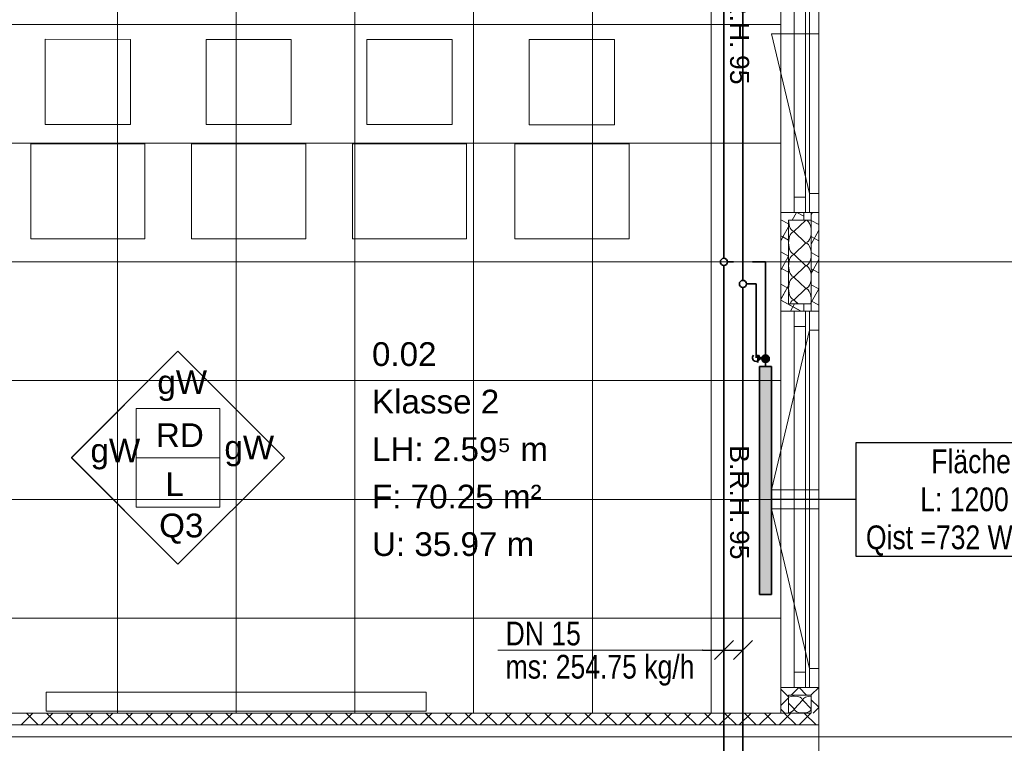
# Model space of a CAD drawing. Extents: x 229 to 926, y 37 to 878.
# Tile 176 of 194: x 590 to 694, y 415 to 491. Entities that reach past the tile are written whole.
import ezdxf
from ezdxf.lldxf.tags import DXFTag

# ---------------------------------------------------------------- set-up
doc = ezdxf.new("R2010")
doc.units = 0
doc.layers.get('0').update_dxf_attribs({"lineweight": 13})
for name, color, linetype, lineweight, true_color, plot in [('A_BI_Aussenwand', 5, 'Continuous', 18, 0x0000ff, False), ('A_BI_Fenster', 1, 'Continuous', 18, 0xff0000, False), ('A_BI_Innenwand', 7, 'Continuous', 18, 0x80ff80, False)]:
    doc.layers.add(name, color=color, linetype=linetype, lineweight=lineweight, true_color=true_color, plot=plot)
for name, color, linetype, lineweight in [('Ausstattung', 7, 'Continuous', 25), ('Axen', 7, 'Continuous', 25), ('Axen-A03ENJ5PI0', 7, 'Continuous', 25), ('Beschriftung', 7, 'Continuous', 25), ('Beschriftung-A03ENJ5NI0', 7, 'Continuous', 25), ('Deckenspiegel', 7, 'Continuous', 25), ('Fenster', 7, 'Continuous', 25), ('Fenster-A03ENJ5TI0', 7, 'Continuous', 25), ('Fullfläche', 7, 'Continuous', 25), ('Fullfläche-A03ENJ5QI0', 7, 'Continuous', 25), ('Räume', 7, 'Continuous', 25), ('Räume-A03ENJ5RI0', 7, 'Continuous', 25), ('Wände', 7, 'Continuous', 25), ('Wände-A03ENJ5VI0', 7, 'Continuous', 25), ('X_BI_Text', 7, 'Continuous', 25)]:
    doc.layers.add(name, color=color, linetype=linetype, lineweight=lineweight)
for name, color, linetype, lineweight, true_color in [('H_BI_Heizkoerper', 1, 'Continuous', 35, 0xff0000), ('H_BI_Heizkoerperflaeche', 7, 'Continuous', 35, 0xffcccc), ('H_BI_Ruecklauf', 5, 'fein_strichliert', 35, 0x0000ff), ('H_BI_Vorlauf', 7, 'Continuous', 35, 0xed0e24)]:
    doc.layers.add(name, color=color, linetype=linetype, lineweight=lineweight, true_color=true_color)
doc.styles.get("Standard").update_dxf_attribs({"font": 'arial.ttf'})
tags = doc.linetypes.add('ALL_S25', pattern=[0.001, 0, -0.001]).pattern_tags.tags
tags[6:7] = [DXFTag(74, 4), DXFTag(75, 0), DXFTag(340, '0'), DXFTag(46, 1.0), DXFTag(50, 0.0), DXFTag(44, 0.0), DXFTag(45, 0.0)]
tags[4:5] = [DXFTag(74, 4), DXFTag(75, 0), DXFTag(340, '0'), DXFTag(46, 1.0), DXFTag(50, 0.0), DXFTag(44, 0.0), DXFTag(45, 0.0)]
tags = doc.linetypes.add('ALL_S25-A03ENJ5XI0', pattern=[0.001, 0, -0.001]).pattern_tags.tags
tags[6:7] = [DXFTag(74, 4), DXFTag(75, 0), DXFTag(340, '0'), DXFTag(46, 1.0), DXFTag(50, 0.0), DXFTag(44, 0.0), DXFTag(45, 0.0)]
tags[4:5] = [DXFTag(74, 4), DXFTag(75, 0), DXFTag(340, '0'), DXFTag(46, 1.0), DXFTag(50, 0.0), DXFTag(44, 0.0), DXFTag(45, 0.0)]
tags = doc.linetypes.add('fein_strichliert', pattern=[4, 1, -2, 1]).pattern_tags.tags
tags[8:9] = [DXFTag(74, 4), DXFTag(75, 0), DXFTag(340, '0'), DXFTag(46, 0.0), DXFTag(50, 0.0), DXFTag(44, 0.0), DXFTag(45, 0.0)]
tags[6:7] = [DXFTag(74, 4), DXFTag(75, 0), DXFTag(340, '0'), DXFTag(46, 0.0), DXFTag(50, 0.0), DXFTag(44, 0.0), DXFTag(45, 0.0)]
tags[4:5] = [DXFTag(74, 4), DXFTag(75, 0), DXFTag(340, '0'), DXFTag(46, 0.0), DXFTag(50, 0.0), DXFTag(44, 0.0), DXFTag(45, 0.0)]
tags = doc.linetypes.add('VERDECKT2_S2', pattern=[0.0027, 0.002, -0.0007]).pattern_tags.tags
tags[6:7] = [DXFTag(74, 4), DXFTag(75, 0), DXFTag(340, '0'), DXFTag(46, 1.0), DXFTag(50, 0.0), DXFTag(44, 0.0), DXFTag(45, 0.0)]
tags[4:5] = [DXFTag(74, 4), DXFTag(75, 0), DXFTag(340, '0'), DXFTag(46, 1.0), DXFTag(50, 0.0), DXFTag(44, 0.0), DXFTag(45, 0.0)]
tags = doc.linetypes.add('VERDECKT2_S2-A03ENJ5ZI0', pattern=[0.0027, 0.002, -0.0007]).pattern_tags.tags
tags[6:7] = [DXFTag(74, 4), DXFTag(75, 0), DXFTag(340, '0'), DXFTag(46, 1.0), DXFTag(50, 0.0), DXFTag(44, 0.0), DXFTag(45, 0.0)]
tags[4:5] = [DXFTag(74, 4), DXFTag(75, 0), DXFTag(340, '0'), DXFTag(46, 1.0), DXFTag(50, 0.0), DXFTag(44, 0.0), DXFTag(45, 0.0)]

# ---------------------------------------------------------------- blocks, each defined once
blk = doc.blocks.new('Referenz-A03ENJ5LI0', base_point=(255.73, 65.7))
at = {"layer": 'Ausstattung', "color": 0, "lineweight": -2}
for p, q in [((592.57, 479.8), (592.57, 488.78)), ((592.57, 488.78), (601.55, 488.77)), ((601.55, 488.77), (601.55, 479.8)), ((609.51, 479.8), (609.51, 488.77)), ((609.51, 488.77), (618.48, 488.77)), ((618.48, 488.77), (618.48, 479.8)), ((626.44, 479.8), (626.44, 488.77)), ((626.44, 488.77), (635.41, 488.77)), ((635.41, 488.77), (635.41, 479.8)), ((643.54, 479.79), (643.54, 488.77)), ((643.54, 488.77), (652.52, 488.77)), ((652.52, 488.77), (652.52, 479.79)), ((601.55, 479.8), (592.57, 479.8)), ((618.48, 479.8), (609.51, 479.8)), ((635.41, 479.8), (626.44, 479.8)), ((652.52, 479.79), (643.54, 479.79)), ((591.05, 467.78), (591.05, 477.77)), ((591.05, 477.77), (603.07, 477.77)), ((603.07, 477.77), (603.07, 467.78)), ((607.98, 467.78), (607.98, 477.77)), ((607.98, 477.77), (620, 477.77)), ((620, 477.77), (620, 467.77)), ((624.91, 467.77), (624.91, 477.76)), ((624.91, 477.76), (636.94, 477.76)), ((636.94, 477.76), (636.94, 467.77)), ((642.02, 467.77), (642.02, 477.76)), ((642.02, 477.76), (654.04, 477.76)), ((654.04, 477.76), (654.04, 467.77)), ((603.07, 467.78), (591.05, 467.78)), ((620, 467.77), (607.98, 467.78)), ((636.94, 467.77), (624.91, 467.77)), ((654.04, 467.77), (642.02, 467.77)), ((592.68, 418.05), (592.68, 420.05)), ((592.68, 420.05), (632.68, 420.04)), ((632.68, 420.04), (632.68, 418.04)), ((632.68, 418.04), (592.68, 418.05))]:
    blk.add_line(p, q, dxfattribs=at)
at = {"layer": 'Axen', "color": 0, "linetype": 'ALL_S25', "lineweight": -2, "ltscale": 0.13}
for p, q in [((674.03, 66.03), (674.03, 801.55)), ((735.55, 465.35), (301.68, 465.35)), ((735.55, 415.35), (301.67, 415.35))]:
    blk.add_line(p, q, dxfattribs=at)
at = {"layer": 'Beschriftung', "color": 0, "lineweight": -2}
for p, q in [((595.34, 444.73), (606.55, 455.95)), ((606.55, 455.95), (617.76, 444.73)), ((602.15, 444.73), (602.15, 449.93)), ((602.15, 449.93), (610.95, 449.93)), ((610.95, 449.93), (610.95, 444.73)), ((606.55, 433.52), (595.34, 444.73)), ((610.95, 444.73), (602.15, 444.73)), ((602.15, 439.53), (602.15, 444.73)), ((617.76, 444.73), (606.55, 433.52)), ((610.95, 444.73), (610.95, 439.53)), ((610.95, 439.53), (602.15, 439.53))]:
    blk.add_line(p, q, dxfattribs=at)
at = {"layer": 'Fenster', "color": 0, "lineweight": -2}
for p, q in [((673.03, 510.15), (673.03, 470.55)), ((674.03, 489.35), (673.03, 489.35)), ((673.03, 472.55), (674.03, 472.55)), ((674.03, 470.55), (670.03, 470.55)), ((674.03, 460.15), (670.03, 460.15)), ((673.03, 460.15), (673.03, 420.55)), ((673.03, 458.15), (674.03, 458.15)), ((673.03, 441.35), (674.03, 441.35)), ((674.03, 439.35), (673.03, 439.35)), ((673.03, 422.55), (674.03, 422.55)), ((674.03, 420.55), (670.03, 420.55))]:
    blk.add_line(p, q, dxfattribs=at)
at = {"layer": 'Fenster', "color": 0, "linetype": 'VERDECKT2_S2', "lineweight": -2, "ltscale": 0.13}
for p, q in [((669.03, 489.35), (673.03, 489.35)), ((673.03, 472.55), (669.03, 489.35)), ((673.03, 458.15), (669.03, 441.35)), ((669.03, 441.35), (673.03, 441.35)), ((669.03, 439.35), (673.03, 439.35)), ((673.03, 422.55), (669.03, 439.35))]:
    blk.add_line(p, q, dxfattribs=at)
at = {"layer": 'Fullfläche', "color": 0, "lineweight": -2}
for p, q in [((670.03, 469.78), (670.83, 469.34)), ((671.67, 470.55), (671.23, 469.75)), ((672.63, 469.72), (671.43, 468.57)), ((671.72, 470.55), (672.43, 470.16)), ((673.36, 470.55), (673.23, 470.31)), ((673.23, 469.72), (674.03, 469.27)), ((670.83, 469.03), (670.25, 467.97)), ((674.03, 468.69), (673.23, 467.23)), ((670.03, 468.08), (670.25, 467.97)), ((670.25, 467.96), (670.03, 467.57)), ((670.25, 467.97), (670.83, 467.65)), ((671.43, 468.52), (672.63, 467.37)), ((673.23, 468.02), (674.03, 467.58)), ((672.63, 467.32), (671.43, 466.17)), ((670.03, 466.39), (670.83, 465.95)), ((670.83, 465.95), (670.03, 464.49)), ((671.43, 466.12), (672.63, 464.97)), ((673.23, 466.33), (674.03, 465.89)), ((674.03, 465.6), (673.44, 464.52)), ((670.03, 464.7), (670.83, 464.26)), ((672.63, 464.92), (671.43, 463.77)), ((673.23, 464.63), (673.44, 464.52)), ((673.44, 464.52), (673.23, 464.15)), ((673.44, 464.52), (674.03, 464.19)), ((671.43, 463.72), (672.63, 462.57)), ((670.03, 463), (670.83, 462.56)), ((670.83, 462.86), (670.03, 461.4)), ((672.63, 462.52), (671.43, 461.37)), ((673.23, 462.94), (674.02, 462.5)), ((674.02, 462.5), (673.23, 461.06)), ((674.03, 462.52), (674.03, 462.5)), ((674.03, 462.5), (674.03, 462.5)), ((670.03, 461.31), (672.15, 460.15)), ((671.43, 461.32), (671.83, 460.95)), ((671.47, 460.95), (671.04, 460.15)), ((673.23, 461.24), (674.03, 460.8)), ((670.03, 420.35), (670.83, 419.55)), ((671.12, 419.75), (671.92, 420.55)), ((671.94, 420.55), (672.74, 419.75)), ((674.02, 420.55), (673.23, 419.76)), ((670.03, 418.66), (670.83, 419.46)), ((671.42, 418.3), (670.83, 418.9)), ((672.32, 419.2), (671.45, 418.3)), ((673.22, 418.3), (672.35, 419.2)), ((673.22, 419.75), (673.23, 419.76)), ((674.03, 418.46), (673.23, 419.25)), ((591.27, 417.85), (590.04, 416.61)), ((590.6, 417.85), (591.84, 416.61)), ((593.38, 417.85), (592.14, 416.61)), ((592.7, 417.85), (593.94, 416.61)), ((595.48, 417.85), (594.24, 416.61)), ((594.8, 417.85), (596.04, 416.61)), ((597.58, 417.85), (596.34, 416.61)), ((596.9, 417.85), (598.14, 416.61)), ((599.68, 417.85), (598.44, 416.61)), ((599, 417.85), (600.24, 416.6)), ((601.78, 417.85), (600.54, 416.6)), ((601.1, 417.85), (602.34, 416.6)), ((603.88, 417.85), (602.64, 416.6)), ((603.2, 417.85), (604.44, 416.6)), ((605.98, 417.85), (604.74, 416.6)), ((605.3, 417.85), (606.54, 416.6)), ((608.08, 417.85), (606.84, 416.6)), ((607.4, 417.85), (608.64, 416.6)), ((610.18, 417.85), (608.94, 416.6)), ((609.5, 417.85), (610.74, 416.6)), ((612.28, 417.85), (611.04, 416.6)), ((611.6, 417.85), (612.84, 416.6)), ((614.38, 417.85), (613.14, 416.6)), ((613.7, 417.85), (614.94, 416.6)), ((616.48, 417.85), (615.24, 416.6)), ((615.8, 417.85), (617.04, 416.6)), ((618.58, 417.85), (617.34, 416.6)), ((617.9, 417.85), (619.14, 416.6)), ((620.68, 417.85), (619.44, 416.6)), ((620, 417.85), (621.24, 416.6)), ((622.78, 417.85), (621.54, 416.6)), ((622.1, 417.85), (623.34, 416.6)), ((624.88, 417.85), (623.64, 416.6)), ((624.2, 417.85), (625.44, 416.6)), ((626.98, 417.85), (625.74, 416.6)), ((626.3, 417.85), (627.54, 416.6)), ((629.08, 417.85), (627.84, 416.6)), ((628.4, 417.85), (629.64, 416.6)), ((631.18, 417.85), (629.94, 416.6)), ((630.5, 417.85), (631.74, 416.6)), ((633.28, 417.85), (632.04, 416.6)), ((632.6, 417.85), (633.84, 416.6)), ((635.38, 417.85), (634.14, 416.6)), ((634.69, 417.85), (635.94, 416.6)), ((637.48, 417.85), (636.24, 416.6)), ((636.79, 417.85), (638.04, 416.6)), ((639.58, 417.85), (638.34, 416.6)), ((638.89, 417.85), (640.14, 416.6)), ((641.68, 417.85), (640.44, 416.6)), ((640.99, 417.85), (642.24, 416.6)), ((643.78, 417.85), (642.54, 416.6)), ((643.09, 417.85), (644.34, 416.6)), ((645.88, 417.85), (644.64, 416.6)), ((645.19, 417.85), (646.44, 416.6)), ((647.98, 417.85), (646.74, 416.6)), ((647.29, 417.85), (648.54, 416.6)), ((650.08, 417.85), (648.84, 416.6)), ((649.39, 417.85), (650.64, 416.6)), ((652.18, 417.85), (650.94, 416.6)), ((651.49, 417.85), (652.74, 416.6)), ((654.28, 417.85), (653.04, 416.6)), ((653.59, 417.85), (654.84, 416.6)), ((656.39, 417.85), (655.14, 416.6)), ((655.69, 417.85), (656.94, 416.6)), ((658.49, 417.85), (657.24, 416.6)), ((657.79, 417.85), (659.04, 416.6)), ((660.59, 417.85), (659.34, 416.6)), ((659.89, 417.85), (661.14, 416.6)), ((662.69, 417.85), (661.44, 416.6)), ((661.99, 417.85), (663.24, 416.6)), ((664.79, 417.85), (663.54, 416.6)), ((664.09, 417.85), (665.34, 416.6)), ((666.89, 417.85), (665.64, 416.6)), ((666.19, 417.85), (667.44, 416.6)), ((668.99, 417.85), (667.74, 416.6)), ((668.29, 417.85), (669.54, 416.6)), ((671.09, 417.85), (669.84, 416.6)), ((670.03, 418.25), (670.44, 417.85)), ((670.39, 417.85), (671.64, 416.6)), ((673.19, 417.85), (671.94, 416.6)), ((672.49, 417.85), (673.74, 416.6)), ((674.03, 418.45), (673.42, 417.85)), ((674.03, 418.46), (674.03, 418.46)), ((674.03, 418.45), (674.03, 418.45))]:
    blk.add_line(p, q, dxfattribs=at)
for centre, major_axis, start_param, end_param in [((671.43, 469.75), (0, -1.18), 4.712394, 6.283185), ((672.63, 468.55), (0, -1.18), 0, 3.141593), ((671.43, 467.35), (0, -1.18), 3.141593, 4.712389), ((671.43, 467.35), (0, -1.18), 4.712389, 6.283185), ((672.63, 466.15), (0, -1.18), 0, 3.141593), ((671.43, 464.95), (0, -1.18), 3.141593, 4.712389), ((671.43, 464.95), (0, -1.18), 4.712389, 6.283185), ((672.63, 463.75), (0, -1.18), 0, 3.141593), ((671.43, 462.55), (0, -1.18), 3.141593, 4.712389), ((671.43, 462.55), (0, -1.18), 4.712389, 6.283185), ((672.63, 461.35), (0, -1.18), 1.223773, 3.141593), ((671.43, 460.15), (0, -1.18), 3.141593, 3.964277), ((671.43, 419.2), (-0.882, 0), 4.712389, 5.460639), ((671.43, 419.2), (-0.882, 0), 3.141593, 4.712389), ((673.23, 419.2), (-0.882, 0), 4.712443, 6.283185), ((670.53, 418.3), (-0.882, 0), 1.917889, 3.141593), ((672.33, 418.3), (-0.882, 0), 0, 3.141593)]:
    blk.add_ellipse(centre, major_axis=major_axis, ratio=0.5, start_param=start_param, end_param=end_param, dxfattribs=at)
at = {"layer": 'Wände', "color": 0, "lineweight": -2}
for p, q in [((670.03, 662.85), (670.03, 417.85)), ((674.03, 515.35), (674.03, 465.35)), ((670.83, 460.95), (670.83, 469.75)), ((670.83, 469.75), (673.23, 469.75)), ((672.43, 470.55), (672.43, 469.75)), ((673.23, 470.55), (673.23, 460.15)), ((674.03, 365.35), (674.03, 465.35)), ((673.23, 460.95), (670.83, 460.95)), ((672.43, 460.95), (672.43, 460.15)), ((673.23, 419.75), (670.83, 419.75)), ((670.83, 419.75), (670.83, 417.85)), ((673.23, 417.85), (673.23, 419.75)), ((555.33, 417.85), (670.03, 417.85)), ((670.03, 417.85), (673.23, 417.85)), ((674.03, 416.6), (554.08, 416.61)), ((674.03, 415.35), (552.83, 415.35))]:
    blk.add_line(p, q, dxfattribs=at)
at = {"layer": 'Beschriftung', "color": 0, "lineweight": -2, "attachment_point": 1}
for s, insert, char_height, rotation in [('{\\fArial;B.R.H.}', (666.68, 496.04), 2, 270), ('{\\fArial;95}', (666.68, 487.13), 2, 270), ('{\\fArial;gW}', (604.38, 453.95), 2.5, 359.9932), ('{\\fArial;RD}', (604.23, 448.36), 2.5, 359.9932), ('{\\fArial;gW}', (611.44, 447.07), 2.5, 359.9932), ('{\\fArial;gW}', (597.34, 446.74), 2.5, 359.9932), ('{\\fArial;B.R.H.}', (666.68, 446.04), 2, 270), ('{\\fArial;L}', (605.23, 443.19), 2.5, 359.9932), ('{\\fArial;Q3}', (604.57, 438.85), 2.5, 359.9932), ('{\\fArial;95}', (666.68, 437.13), 2, 270)]:
    blk.add_mtext(s, dxfattribs=dict(at, insert=insert, char_height=char_height, rotation=rotation))
at = {"layer": 'Räume', "color": 0, "lineweight": -2, "char_height": 2.5, "attachment_point": 1, "rotation": 359.9932}
for s, insert in [('{\\fArial;0.02}', (626.98, 456.89)), ('{\\fArial;Klasse 2}', (626.98, 451.89)), ('{\\fArial;LH: 2.59⁵ m}', (626.98, 446.89)), ('{\\fArial;F: 70.25 m²}', (626.98, 441.89)), ('{\\fArial;U: 35.97 m}', (626.98, 436.89))]:
    blk.add_mtext(s, dxfattribs=dict(at, insert=insert))
blk = doc.blocks.new('Referenz-A03ENJ62I0', base_point=(255.73, 65.71))
at = {"layer": 'Axen-A03ENJ5PI0', "color": 0, "linetype": 'ALL_S25-A03ENJ5XI0', "lineweight": -2, "ltscale": 0.13}
for p, q in [((674.03, 66.03), (674.03, 801.55)), ((735.55, 465.35), (301.68, 465.35)), ((735.55, 415.35), (301.67, 415.35))]:
    blk.add_line(p, q, dxfattribs=at)
at = {"layer": 'Beschriftung-A03ENJ5NI0', "color": 0, "lineweight": -2}
for p, q in [((595.34, 444.74), (606.55, 455.95)), ((606.55, 455.95), (617.76, 444.73)), ((602.15, 444.73), (602.15, 449.93)), ((602.15, 449.93), (610.95, 449.93)), ((610.95, 449.93), (610.95, 444.73)), ((606.55, 433.52), (595.34, 444.74)), ((610.95, 444.73), (602.15, 444.73)), ((602.15, 439.53), (602.15, 444.73)), ((617.76, 444.73), (606.55, 433.52)), ((610.95, 444.73), (610.95, 439.53)), ((610.95, 439.53), (602.15, 439.53))]:
    blk.add_line(p, q, dxfattribs=at)
at = {"layer": 'Deckenspiegel', "color": 0, "lineweight": -2}
for p, q in [((600.18, 662.85), (600.18, 417.85)), ((612.68, 662.85), (612.68, 417.85)), ((625.18, 662.85), (625.18, 417.85)), ((637.68, 662.85), (637.68, 417.85)), ((650.18, 662.85), (650.18, 417.85)), ((662.68, 662.85), (662.68, 417.85)), ((670.03, 662.85), (670.03, 417.85)), ((670.03, 490.35), (555.33, 490.35)), ((670.03, 477.85), (555.33, 477.85)), ((670.03, 465.35), (555.33, 465.35)), ((670.03, 452.85), (555.33, 452.85)), ((670.03, 440.35), (555.33, 440.35)), ((670.03, 427.85), (555.33, 427.85)), ((670.03, 417.85), (555.33, 417.85))]:
    blk.add_line(p, q, dxfattribs=at)
at = {"layer": 'Fenster-A03ENJ5TI0', "color": 0, "lineweight": -2}
for p, q in [((673.03, 510.15), (673.03, 470.55)), ((674.03, 489.35), (673.03, 489.35)), ((673.03, 472.55), (674.03, 472.55)), ((674.03, 470.55), (670.03, 470.55)), ((674.03, 460.15), (670.03, 460.15)), ((673.03, 460.15), (673.03, 420.55)), ((673.03, 458.15), (674.03, 458.15)), ((673.03, 441.35), (674.03, 441.35)), ((674.03, 439.35), (673.03, 439.35)), ((673.03, 422.55), (674.03, 422.55)), ((674.03, 420.55), (670.03, 420.55))]:
    blk.add_line(p, q, dxfattribs=at)
at = {"layer": 'Fenster-A03ENJ5TI0', "color": 0, "linetype": 'VERDECKT2_S2-A03ENJ5ZI0', "lineweight": -2, "ltscale": 0.13}
for p, q in [((669.03, 489.35), (673.03, 489.35)), ((673.03, 472.55), (669.03, 489.35)), ((673.03, 458.15), (669.03, 441.35)), ((669.03, 441.35), (673.03, 441.35)), ((669.03, 439.35), (673.03, 439.35)), ((673.03, 422.55), (669.03, 439.35))]:
    blk.add_line(p, q, dxfattribs=at)
at = {"layer": 'Fullfläche-A03ENJ5QI0', "color": 0, "lineweight": -2}
for p, q in [((670.03, 469.78), (670.83, 469.34)), ((671.67, 470.55), (671.23, 469.75)), ((672.63, 469.72), (671.43, 468.57)), ((671.72, 470.55), (672.43, 470.16)), ((673.36, 470.55), (673.23, 470.31)), ((673.23, 469.72), (674.03, 469.28)), ((670.83, 469.03), (670.25, 467.97)), ((674.03, 468.69), (673.23, 467.23)), ((670.03, 468.08), (670.25, 467.97)), ((670.25, 467.96), (670.03, 467.57)), ((670.25, 467.97), (670.83, 467.65)), ((671.43, 468.52), (672.63, 467.37)), ((673.23, 468.02), (674.03, 467.58)), ((672.63, 467.32), (671.43, 466.17)), ((670.03, 466.39), (670.83, 465.95)), ((670.83, 465.95), (670.03, 464.49)), ((671.43, 466.12), (672.63, 464.97)), ((673.23, 466.33), (674.03, 465.89)), ((674.03, 465.6), (673.44, 464.52)), ((670.03, 464.7), (670.83, 464.26)), ((672.63, 464.92), (671.43, 463.77)), ((673.23, 464.63), (673.44, 464.52)), ((673.44, 464.52), (673.23, 464.15)), ((673.44, 464.52), (674.03, 464.19)), ((671.43, 463.72), (672.63, 462.57)), ((670.03, 463), (670.83, 462.56)), ((670.83, 462.86), (670.03, 461.41)), ((672.63, 462.52), (671.43, 461.37)), ((673.23, 462.94), (674.02, 462.5)), ((674.02, 462.5), (673.23, 461.06)), ((674.03, 462.52), (674.03, 462.5)), ((674.03, 462.5), (674.03, 462.5)), ((670.03, 461.31), (672.14, 460.15)), ((671.43, 461.32), (671.82, 460.95)), ((671.47, 460.95), (671.04, 460.15)), ((673.23, 461.24), (674.03, 460.8)), ((670.03, 420.35), (670.83, 419.55)), ((671.12, 419.75), (671.92, 420.55)), ((671.94, 420.55), (672.74, 419.75)), ((674.02, 420.55), (673.23, 419.76)), ((670.03, 418.66), (670.83, 419.46)), ((671.42, 418.3), (670.83, 418.9)), ((672.32, 419.2), (671.45, 418.3)), ((673.22, 418.3), (672.35, 419.2)), ((673.22, 419.75), (673.23, 419.76)), ((674.03, 418.46), (673.23, 419.25)), ((591.27, 417.85), (590.03, 416.61)), ((590.6, 417.85), (591.84, 416.61)), ((593.37, 417.85), (592.14, 416.61)), ((592.7, 417.85), (593.94, 416.61)), ((595.47, 417.85), (594.24, 416.61)), ((594.8, 417.85), (596.04, 416.61)), ((597.58, 417.85), (596.34, 416.61)), ((596.9, 417.85), (598.14, 416.61)), ((599.68, 417.85), (598.44, 416.61)), ((599, 417.85), (600.24, 416.61)), ((601.78, 417.85), (600.54, 416.61)), ((601.1, 417.85), (602.34, 416.61)), ((603.88, 417.85), (602.64, 416.61)), ((603.2, 417.85), (604.44, 416.61)), ((605.98, 417.85), (604.74, 416.61)), ((605.3, 417.85), (606.54, 416.6)), ((608.08, 417.85), (606.84, 416.6)), ((607.4, 417.85), (608.64, 416.6)), ((610.18, 417.85), (608.94, 416.6)), ((609.5, 417.85), (610.74, 416.6)), ((612.28, 417.85), (611.04, 416.6)), ((611.6, 417.85), (612.84, 416.6)), ((614.38, 417.85), (613.14, 416.6)), ((613.7, 417.85), (614.94, 416.6)), ((616.48, 417.85), (615.24, 416.6)), ((615.8, 417.85), (617.04, 416.6)), ((618.58, 417.85), (617.34, 416.6)), ((617.9, 417.85), (619.14, 416.6)), ((620.68, 417.85), (619.44, 416.6)), ((620, 417.85), (621.24, 416.6)), ((622.78, 417.85), (621.54, 416.6)), ((622.1, 417.85), (623.34, 416.6)), ((624.88, 417.85), (623.64, 416.6)), ((624.2, 417.85), (625.44, 416.6)), ((626.98, 417.85), (625.74, 416.6)), ((626.3, 417.85), (627.54, 416.6)), ((629.08, 417.85), (627.84, 416.6)), ((628.4, 417.85), (629.64, 416.6)), ((631.18, 417.85), (629.94, 416.6)), ((630.49, 417.85), (631.74, 416.6)), ((633.28, 417.85), (632.04, 416.6)), ((632.59, 417.85), (633.84, 416.6)), ((635.38, 417.85), (634.14, 416.6)), ((634.69, 417.85), (635.94, 416.6)), ((637.48, 417.85), (636.24, 416.6)), ((636.79, 417.85), (638.04, 416.6)), ((639.58, 417.85), (638.34, 416.6)), ((638.89, 417.85), (640.14, 416.6)), ((641.68, 417.85), (640.44, 416.6)), ((640.99, 417.85), (642.24, 416.6)), ((643.78, 417.85), (642.54, 416.6)), ((643.09, 417.85), (644.34, 416.6)), ((645.88, 417.85), (644.64, 416.6)), ((645.19, 417.85), (646.44, 416.6)), ((647.98, 417.85), (646.74, 416.6)), ((647.29, 417.85), (648.54, 416.6)), ((650.08, 417.85), (648.84, 416.6)), ((649.39, 417.85), (650.64, 416.6)), ((652.18, 417.85), (650.94, 416.6)), ((651.49, 417.85), (652.74, 416.6)), ((654.28, 417.85), (653.04, 416.6)), ((653.59, 417.85), (654.84, 416.6)), ((656.38, 417.85), (655.14, 416.6)), ((655.69, 417.85), (656.94, 416.6)), ((658.49, 417.85), (657.24, 416.6)), ((657.79, 417.85), (659.04, 416.6)), ((660.59, 417.85), (659.34, 416.6)), ((659.89, 417.85), (661.14, 416.6)), ((662.69, 417.85), (661.44, 416.6)), ((661.99, 417.85), (663.24, 416.6)), ((664.79, 417.85), (663.54, 416.6)), ((664.09, 417.85), (665.34, 416.6)), ((666.89, 417.85), (665.64, 416.6)), ((666.19, 417.85), (667.44, 416.6)), ((668.99, 417.85), (667.74, 416.6)), ((668.29, 417.85), (669.54, 416.6)), ((671.09, 417.85), (669.84, 416.6)), ((670.03, 418.25), (670.44, 417.85)), ((670.39, 417.85), (671.64, 416.6)), ((673.19, 417.85), (671.94, 416.6)), ((672.49, 417.85), (673.74, 416.6)), ((674.03, 418.45), (673.42, 417.85)), ((674.03, 418.46), (674.03, 418.46)), ((674.03, 418.45), (674.03, 418.45))]:
    blk.add_line(p, q, dxfattribs=at)
for centre, major_axis, start_param, end_param in [((671.43, 469.75), (0, -1.18), 4.712394, 6.283185), ((672.63, 468.55), (0, -1.18), 0, 3.141593), ((671.43, 467.35), (0, -1.18), 3.141593, 4.712389), ((671.43, 467.35), (0, -1.18), 4.712389, 6.283185), ((672.63, 466.15), (0, -1.18), 0, 3.141593), ((671.43, 464.95), (0, -1.18), 3.141593, 4.712389), ((671.43, 464.95), (0, -1.18), 4.712389, 6.283185), ((672.63, 463.75), (0, -1.18), 0, 3.141593), ((671.43, 462.55), (0, -1.18), 3.141593, 4.712389), ((671.43, 462.55), (0, -1.18), 4.712389, 6.283185), ((672.63, 461.35), (0, -1.18), 1.223773, 3.141593), ((671.43, 460.15), (0, -1.18), 3.141593, 3.964277), ((671.43, 419.2), (-0.882, 0), 4.712389, 5.460639), ((671.43, 419.2), (-0.882, 0), 3.141593, 4.712389), ((673.23, 419.2), (-0.882, 0), 4.712443, 6.283185), ((670.53, 418.3), (-0.882, 0), 1.917889, 3.141593), ((672.33, 418.3), (-0.882, 0), 0, 3.141593)]:
    blk.add_ellipse(centre, major_axis=major_axis, ratio=0.5, start_param=start_param, end_param=end_param, dxfattribs=at)
at = {"layer": 'Wände-A03ENJ5VI0', "color": 0, "lineweight": -2}
for p, q in [((670.03, 662.85), (670.03, 417.85)), ((674.03, 515.35), (674.03, 465.35)), ((670.83, 460.95), (670.83, 469.75)), ((670.83, 469.75), (673.23, 469.75)), ((672.43, 470.55), (672.43, 469.75)), ((673.23, 470.55), (673.23, 460.15)), ((674.03, 365.35), (674.03, 465.35)), ((673.23, 460.95), (670.83, 460.95)), ((672.43, 460.95), (672.43, 460.15)), ((673.23, 419.75), (670.83, 419.75)), ((670.83, 419.75), (670.83, 417.85)), ((673.23, 417.85), (673.23, 419.75)), ((555.33, 417.85), (670.03, 417.85)), ((670.03, 417.85), (673.23, 417.85)), ((674.03, 416.6), (554.08, 416.61)), ((674.03, 415.35), (552.83, 415.35))]:
    blk.add_line(p, q, dxfattribs=at)
at = {"layer": 'Beschriftung-A03ENJ5NI0', "color": 0, "lineweight": -2, "attachment_point": 1}
for s, insert, char_height, rotation in [('{\\fArial;B.R.H.}', (666.68, 496.05), 2, 270), ('{\\fArial;95}', (666.68, 487.13), 2, 270), ('{\\fArial;gW}', (604.38, 453.95), 2.5, 359.9932), ('{\\fArial;RD}', (604.23, 448.36), 2.5, 359.9932), ('{\\fArial;gW}', (611.44, 447.07), 2.5, 359.9932), ('{\\fArial;gW}', (597.34, 446.74), 2.5, 359.9932), ('{\\fArial;B.R.H.}', (666.68, 446.05), 2, 270), ('{\\fArial;L}', (605.23, 443.19), 2.5, 359.9932), ('{\\fArial;Q3}', (604.57, 438.85), 2.5, 359.9932), ('{\\fArial;95}', (666.68, 437.13), 2, 270)]:
    blk.add_mtext(s, dxfattribs=dict(at, insert=insert, char_height=char_height, rotation=rotation))
at = {"layer": 'Räume-A03ENJ5RI0', "color": 0, "lineweight": -2, "char_height": 2.5, "attachment_point": 1, "rotation": 359.9932}
for s, insert in [('{\\fArial;0.02}', (626.98, 456.89)), ('{\\fArial;Klasse 2}', (626.98, 451.89)), ('{\\fArial;LH: 2.59⁵ m}', (626.98, 446.89)), ('{\\fArial;F: 70.25 m²}', (626.98, 441.89)), ('{\\fArial;U: 35.97 m}', (626.98, 436.89))]:
    blk.add_mtext(s, dxfattribs=dict(at, insert=insert))
blk = doc.blocks.new('Wand-A03ENJ6OI0', base_point=(670.03, 165.34))
at = {"color": 0, "linetype": 'ByBlock', "lineweight": -2, "ltscale": 0.18}
for p, q in [((670.03, 470.55), (670.03, 460.15)), ((674.03, 470.55), (674.03, 460.15)), ((670.03, 420.55), (670.03, 417.85)), ((674.03, 420.55), (674.03, 410.15))]:
    blk.add_line(p, q, dxfattribs=at)
blk = doc.blocks.new('Fenster-A03ENJ6QI0', base_point=(670.03, 470.55))
at = {"color": 0, "linetype": 'ByBlock', "lineweight": -2, "ltscale": 0.18}
for p, q in [((670.03, 470.55), (670.03, 510.15)), ((674.03, 510.15), (670.03, 510.15)), ((671.43, 470.55), (671.43, 510.15)), ((672.63, 470.55), (672.63, 510.15)), ((674.03, 470.55), (674.03, 510.15)), ((672.63, 508.55), (671.43, 508.55)), ((672.63, 472.15), (671.43, 472.15)), ((674.03, 470.55), (670.03, 470.55))]:
    blk.add_line(p, q, dxfattribs=at)
at = {"color": 0, "linetype": 'fein_strichliert', "lineweight": -2, "ltscale": 0.18}
blk.add_line((672.63, 510.15), (671.43, 510.15), dxfattribs=at)
blk = doc.blocks.new('Fenster-A03ENJ70I0', base_point=(670.03, 420.55))
at = {"color": 0, "linetype": 'ByBlock', "lineweight": -2, "ltscale": 0.18}
for p, q in [((670.03, 460.15), (670.03, 420.55)), ((670.03, 460.15), (674.03, 460.15)), ((671.43, 460.15), (671.43, 420.55)), ((672.63, 460.15), (672.63, 420.55)), ((674.03, 460.15), (674.03, 420.55)), ((671.43, 458.55), (672.63, 458.55)), ((671.43, 422.15), (672.63, 422.15)), ((670.03, 420.55), (674.03, 420.55))]:
    blk.add_line(p, q, dxfattribs=at)
at = {"color": 0, "linetype": 'fein_strichliert', "lineweight": -2, "ltscale": 0.18}
blk.add_line((671.43, 420.55), (672.63, 420.55), dxfattribs=at)
blk = doc.blocks.new('Wand-A03ENJGMI0', base_point=(555.33, 412.84))
at = {"color": 0, "linetype": 'ByBlock', "lineweight": -2, "ltscale": 0.18}
blk.add_line((555.33, 417.85), (670.03, 417.85), dxfattribs=at)
blk = doc.blocks.new('Heizkörper-A03ENJH0I0', base_point=(667.61, 430.35))
at = {"color": 0, "linetype": 'ByBlock', "lineweight": -2, "ltscale": 0.35}
for p, q in [((667.79, 430.35), (667.79, 454.35)), ((667.79, 454.35), (669.03, 454.35)), ((669.03, 454.35), (669.03, 430.35)), ((669.03, 430.35), (667.79, 430.35))]:
    blk.add_line(p, q, dxfattribs=at)
at = {"layer": 'H_BI_Heizkoerperflaeche', "linetype": 'ByBlock', "lineweight": -2, "ltscale": 0.35}
blk.add_solid([(669.03, 430.35), (667.79, 430.35), (669.03, 454.35), (667.79, 454.35)], dxfattribs=at)
at = {"layer": 'H_BI_Ruecklauf', "linetype": 'fein_strichliert', "lineweight": -2, "ltscale": 0.35}
blk.add_line((668.41, 454.35), (668.41, 455.25), dxfattribs=at)
blk.add_circle((668.41, 455.25), 0.1, dxfattribs=at)
at = {"layer": 'H_BI_Vorlauf', "linetype": 'ByBlock', "lineweight": -2, "ltscale": 0.35}
for p, q in [((667.61, 454.75), (667.61, 455.55)), ((668.01, 455.15), (667.61, 455.15)), ((668.41, 454.35), (668.41, 455.95))]:
    blk.add_line(p, q, dxfattribs=at)
for radius in [0.4, 0.3, 0.2, 0.1]:
    blk.add_circle((668.41, 455.15), radius, dxfattribs=at)
blk = doc.blocks.new('Bauteilbeschriftung-A03ENJH2I0', base_point=(669.03, 434.35))
at = {"color": 0, "lineweight": -2}
for p, q in [((677.94, 446.35), (716.58, 446.35)), ((677.94, 434.35), (677.94, 446.35)), ((716.58, 446.35), (716.58, 434.35)), ((716.58, 434.35), (677.94, 434.35))]:
    blk.add_line(p, q, dxfattribs=at)
at = {"color": 0, "linetype": 'ByBlock', "lineweight": -2, "ltscale": 0.25}
blk.add_line((677.94, 440.35), (669.03, 440.35), dxfattribs=at)
at = {"color": 0, "linetype": 'ByBlock', "lineweight": -2, "ltscale": 0.25, "char_height": 2.5, "attachment_point": 1}
for s, insert in [('{\\W0.8;\\fArial;Flächenheizkörper}', (685.86, 445.6)), ('{\\W0.8;\\fArial;L: 1200 H: 500 T: 62}', (684.7, 441.6)), ('{\\W0.8;\\fArial;Qist =732 Watt  ms: 21.3 kg/h}', (678.98, 437.6))]:
    blk.add_mtext(s, dxfattribs=dict(at, insert=insert))
blk = doc.blocks.new('Mapress Edelstahl Rohr 14401-A03ENJH4I0', base_point=(664.4, 455.95))
at = {"color": 0, "linetype": 'ByBlock', "lineweight": -2, "ltscale": 0.35}
for p, q in [((665.03, 465.35), (664.4, 465.35)), ((668.41, 465.35), (667.03, 465.35)), ((668.41, 455.95), (668.41, 465.35))]:
    blk.add_line(p, q, dxfattribs=at)
blk = doc.blocks.new('Mapress Edelstahl Rohr 14401-A03ENJH6I0', base_point=(664.03, 365.72))
at = {"color": 0, "linetype": 'ByBlock', "lineweight": -2, "ltscale": 0.35}
blk.add_line((664.03, 365.72), (664.03, 464.97), dxfattribs=at)
blk = doc.blocks.new('Mapress Edelstahl Rohr 14401-A03ENJH8I0', base_point=(664.03, 465.72))
at = {"color": 0, "linetype": 'ByBlock', "lineweight": -2, "ltscale": 0.35}
blk.add_line((664.03, 465.72), (664.03, 564.9), dxfattribs=at)
blk = doc.blocks.new('T-Stück-A03ENJHAI0', base_point=(663.65, 464.97))
at = {"color": 0, "lineweight": -2}
blk.add_circle((664.03, 465.35), 0.375, dxfattribs=at)
blk = doc.blocks.new('Mapress Edelstahl Rohr 14401-A03ENJHCI0', base_point=(666.4, 454.87))
at = {"color": 0, "linetype": 'ByBlock', "lineweight": -2, "ltscale": 0.35}
for p, q in [((667.41, 463.03), (666.4, 463.03)), ((667.41, 455.25), (667.41, 463.03)), ((668.41, 455.25), (667.79, 455.25))]:
    blk.add_line(p, q, dxfattribs=at)
at = {"color": 0, "linetype": 'Continuous', "lineweight": -2, "ltscale": 0.35}
blk.add_ellipse((667.41, 455.25), major_axis=(-0.265, 0.265), ratio=1, start_param=0, end_param=4.712389, dxfattribs=at)
blk = doc.blocks.new('Mapress Edelstahl Rohr 14401-A03ENJHEI0', base_point=(666.03, 367.74))
at = {"color": 0, "linetype": 'ByBlock', "lineweight": -2, "ltscale": 0.35}
blk.add_line((666.03, 367.74), (666.03, 462.65), dxfattribs=at)
blk = doc.blocks.new('Bauteilbeschriftung-A03ENJHGI0', base_point=(640.21, 421.48))
at = {"color": 0, "linetype": 'ByBlock', "lineweight": -2, "ltscale": 0.25}
for p, q in [((665.03, 425.48), (663.03, 423.48)), ((667.03, 425.48), (665.03, 423.48)), ((661.8, 424.48), (666.03, 424.48))]:
    blk.add_line(p, q, dxfattribs=at)
at = {"color": 0, "lineweight": 18}
blk.add_line((640.21, 424.48), (661.8, 424.48), dxfattribs=at)
at = {"color": 0, "lineweight": -2}
blk.add_circle((661.8, 424.48), 0.01, dxfattribs=at)
at = {"color": 0, "linetype": 'ByBlock', "lineweight": -2, "ltscale": 0.25, "char_height": 2.5, "attachment_point": 1}
for s, insert in [('{\\W0.8;\\fArial;DN 15}', (641.05, 427.48)), ('{\\W0.8;\\fArial;ms: 254.75 kg/h}', (641.05, 423.98))]:
    blk.add_mtext(s, dxfattribs=dict(at, insert=insert))
blk = doc.blocks.new('Mapress Edelstahl Rohr 14401-A03ENJHII0', base_point=(666.03, 463.4))
at = {"color": 0, "linetype": 'ByBlock', "lineweight": -2, "ltscale": 0.35}
blk.add_line((666.03, 463.4), (666.03, 563.77), dxfattribs=at)
blk = doc.blocks.new('T-Stück-A03ENJHMI0', base_point=(665.65, 462.65))
at = {"color": 0, "linetype": 'Continuous', "lineweight": -2, "ltscale": 0.35}
blk.add_circle((666.03, 463.03), 0.375, dxfattribs=at)

msp = doc.modelspace()

# ---------------------------------------------------------------- block references
at = {"color": 251, "lineweight": 13, "ltscale": 0.13, "true_color": 0x606060}
for name, p in [('Referenz-A03ENJ5LI0', (255.73, 65.7)), ('Referenz-A03ENJ62I0', (255.73, 65.71))]:
    msp.add_blockref(name, p, dxfattribs=at)
at = {"layer": 'A_BI_Aussenwand', "ltscale": 0.18}
msp.add_blockref('Wand-A03ENJ6OI0', (670.03, 165.34), dxfattribs=at)
at = {"layer": 'A_BI_Fenster', "ltscale": 0.18}
for name, p in [('Fenster-A03ENJ6QI0', (670.03, 470.55)), ('Fenster-A03ENJ70I0', (670.03, 420.55))]:
    msp.add_blockref(name, p, dxfattribs=at)
at = {"layer": 'A_BI_Innenwand', "ltscale": 0.18}
msp.add_blockref('Wand-A03ENJGMI0', (555.33, 412.84), dxfattribs=at)
at = {"layer": 'H_BI_Heizkoerper', "ltscale": 0.35}
msp.add_blockref('Heizkörper-A03ENJH0I0', (667.61, 430.35), dxfattribs=at)
at = {"layer": 'H_BI_Ruecklauf', "ltscale": 0.35}
for name, p in [('Mapress Edelstahl Rohr 14401-A03ENJHII0', (666.03, 463.4)), ('T-Stück-A03ENJHMI0', (665.65, 462.65)), ('Mapress Edelstahl Rohr 14401-A03ENJHEI0', (666.03, 367.74)), ('Mapress Edelstahl Rohr 14401-A03ENJHCI0', (666.4, 454.87))]:
    msp.add_blockref(name, p, dxfattribs=at)
at = {"layer": 'H_BI_Vorlauf', "ltscale": 0.35}
for name, p in [('Mapress Edelstahl Rohr 14401-A03ENJH8I0', (664.03, 465.72)), ('T-Stück-A03ENJHAI0', (663.65, 464.97)), ('Mapress Edelstahl Rohr 14401-A03ENJH6I0', (664.03, 365.72)), ('Mapress Edelstahl Rohr 14401-A03ENJH4I0', (664.4, 455.95))]:
    msp.add_blockref(name, p, dxfattribs=at)
at = {"layer": 'X_BI_Text', "ltscale": 0.25}
for name, p in [('Bauteilbeschriftung-A03ENJH2I0', (669.03, 434.35)), ('Bauteilbeschriftung-A03ENJHGI0', (640.21, 421.48))]:
    msp.add_blockref(name, p, dxfattribs=at)

doc.saveas('drawing.dxf')
